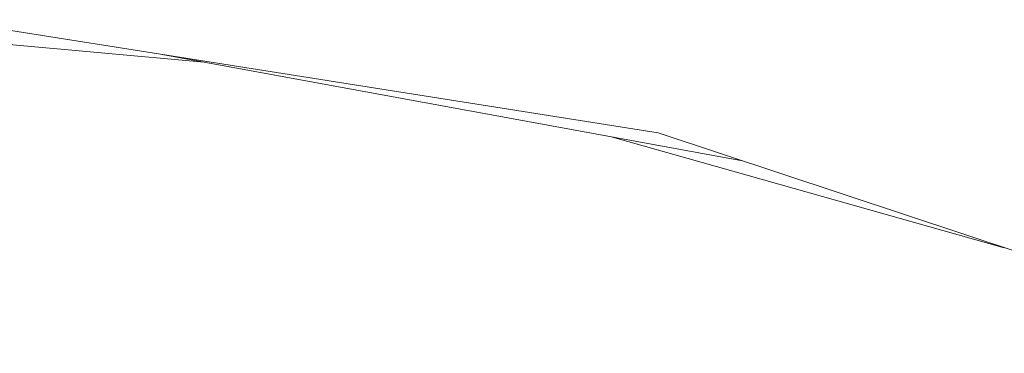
# Model space of a CAD drawing. Header units: millimetres. Extents: x 321 to 585, y -277 to 9.
# Tile 238 of 256: x 475.9255 to 476.1842, y -193.9467 to -193.859. Entities that reach past the tile are written whole.
import ezdxf

# ---------------------------------------------------------------- set-up
doc = ezdxf.new("R2010")
doc.units = ezdxf.units.MM
doc.header["$MEASUREMENT"] = 0
doc.layers.add('IFC-Elemento de mobília-Contorno', color=152, linetype='Continuous', lineweight=5)
doc.layers.add('IFC-Elemento terminal-Contorno', color=253, linetype='Continuous', lineweight=5)

msp = doc.modelspace()

# ---------------------------------------------------------------- linework, layer by layer
at = {"layer": 'IFC-Elemento de mobília-Contorno', "color": 7, "lineweight": 5}
for p, q in [((475.90519, -193.85898), (476.09327, -193.88877)), ((476.09327, -193.88877), (476.26791, -193.9467))]:
    msp.add_line(p, q, dxfattribs=at)
at = {"layer": 'IFC-Elemento terminal-Contorno', "color": 7, "lineweight": 5}
for p, q in [((475.86434, -193.86023), (475.97398, -193.87016)), ((475.96297, -193.86814), (476.11543, -193.89611)), ((476.08124, -193.88984), (476.18416, -193.91893))]:
    msp.add_line(p, q, dxfattribs=at)

doc.saveas('drawing.dxf')
